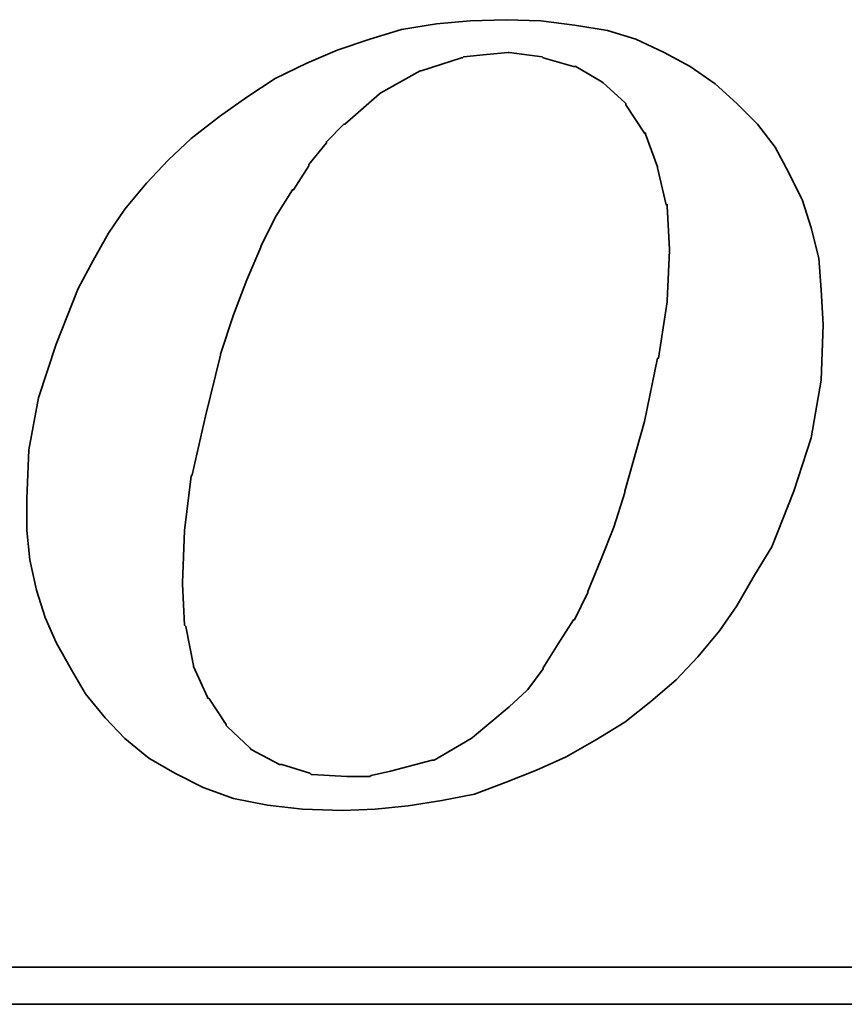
# Model space of a CAD drawing. Extents: x 29.2 to 128.2, y 42.4 to 105.2.
# Tile 42 of 48: x 115.7 to 116.8, y 74.4 to 75.7. Entities that reach past the tile are written whole.
import ezdxf

# ---------------------------------------------------------------- set-up
doc = ezdxf.new("R2010")
doc.units = 0
doc.header["$MEASUREMENT"] = 0
doc.layers.add('DIM', color=4, linetype='CONTINUOUS')
doc.layers.add('layer 1', color=7, linetype='CONTINUOUS')

# ---------------------------------------------------------------- blocks, each defined once
blk = doc.blocks.new('TBI MOTION logo(完整正式版)')
at = {"layer": 'layer 1', "color": 22, "lineweight": 35}
for points, knots in [([(35.79625, -6.98375), (35.79625, -6.98375), (36.23125, -7.43875), (36.23125, -7.43875), (36.23125, -7.43875), (36.23125, -7.43875), (36.75625, -7.87125), (36.75625, -7.87125), (36.75625, -7.87125), (36.75625, -7.87125), (37.33125, -8.20375), (37.33125, -8.20375), (37.33125, -8.20375), (37.33125, -8.20375), (37.95625, -8.51875), (37.95625, -8.51875), (37.95625, -8.51875), (37.95625, -8.51875), (38.62625, -8.75875), (38.62625, -8.75875), (38.62625, -8.75875), (38.62625, -8.75875), (39.37125, -8.90375), (39.37125, -8.90375), (39.37125, -8.90375), (39.37125, -8.90375), (40.14125, -8.99875), (40.14125, -8.99875), (40.14125, -8.99875), (40.14125, -8.99875), (41.02625, -9.02375), (41.02625, -9.02375), (41.02625, -9.02375), (41.02625, -9.02375), (41.74625, -8.99875), (41.74625, -8.99875), (41.74625, -8.99875), (41.74625, -8.99875), (42.46625, -8.92375), (42.46625, -8.92375), (42.46625, -8.92375), (42.46625, -8.92375), (43.21125, -8.80625), (43.21125, -8.80625), (43.21125, -8.80625), (43.21125, -8.80625), (43.93125, -8.66375), (43.93125, -8.66375), (43.93125, -8.66375), (43.93125, -8.66375), (44.62625, -8.39875), (44.62625, -8.39875), (44.62625, -8.39875), (44.62625, -8.39875), (45.29625, -8.13375), (45.29625, -8.13375), (45.29625, -8.13375), (45.29625, -8.13375), (45.94625, -7.84375), (45.94625, -7.84375), (45.94625, -7.84375), (45.94625, -7.84375), (46.61625, -7.46375), (46.61625, -7.46375), (46.61625, -7.46375), (46.61625, -7.46375), (47.24125, -7.07875), (47.24125, -7.07875), (47.24125, -7.07875), (47.24125, -7.07875), (47.81625, -6.62375), (47.81625, -6.62375), (47.81625, -6.62375), (47.81625, -6.62375), (48.36875, -6.14375), (48.36875, -6.14375), (48.36875, -6.14375), (48.36875, -6.14375), (48.84625, -5.64125), (48.84625, -5.64125), (48.84625, -5.64125), (48.84625, -5.64125), (49.32625, -5.06375), (49.32625, -5.06375), (49.32625, -5.06375), (49.32625, -5.06375), (49.71125, -4.51374), (49.71125, -4.51374), (49.71125, -4.51374), (49.71125, -4.51374), (50.09625, -3.83874), (50.09625, -3.83874), (50.09625, -3.83874), (50.09625, -3.83874), (50.48125, -3.21374), (50.48125, -3.21374), (50.48125, -3.21374), (50.48125, -3.21374), (50.96125, -1.99125), (50.96125, -1.99125), (50.96125, -1.99125), (50.96125, -1.99125), (51.34375, -0.81875), (51.34375, -0.81875), (51.34375, -0.81875), (51.34375, -0.81875), (51.56125, 0.45624), (51.56125, 0.45624), (51.56125, 0.45624), (51.56125, 0.45624), (51.60625, 1.67624), (51.60625, 1.67624), (51.60625, 1.67624), (51.60625, 1.67624), (51.56125, 2.44625), (51.56125, 2.44625), (51.56125, 2.44625), (51.56125, 2.44625), (51.51125, 3.14125), (51.51125, 3.14125), (51.51125, 3.14125), (51.51125, 3.14125), (51.34375, 3.81125), (51.34375, 3.81125), (51.34375, 3.81125), (51.34375, 3.81125), (51.15125, 4.41125), (51.15125, 4.41125), (51.15125, 4.41125), (51.15125, 4.41125), (50.86125, 5.01125), (50.86125, 5.01125), (50.86125, 5.01125), (50.86125, 5.01125), (50.55125, 5.58875), (50.55125, 5.58875), (50.55125, 5.58875), (50.55125, 5.58875), (50.16625, 6.09125), (50.16625, 6.09125), (50.16625, 6.09125), (50.16625, 6.09125), (49.71125, 6.54875), (49.71125, 6.54875), (49.71125, 6.54875), (49.71125, 6.54875), (49.23125, 6.98125), (49.23125, 6.98125), (49.23125, 6.98125), (49.23125, 6.98125), (48.67875, 7.36625), (48.67875, 7.36625), (48.67875, 7.36625), (48.67875, 7.36625), (48.10375, 7.67625), (48.10375, 7.67625), (48.10375, 7.67625), (48.10375, 7.67625), (47.48125, 7.96375), (47.48125, 7.96375), (47.48125, 7.96375), (47.48125, 7.96375), (46.85625, 8.15625), (46.85625, 8.15625), (46.85625, 8.15625), (46.85625, 8.15625), (46.13625, 8.27624), (46.13625, 8.27624), (46.13625, 8.27624), (46.13625, 8.27624), (45.39125, 8.37125), (45.39125, 8.37125), (45.39125, 8.37125), (45.39125, 8.37125), (44.62625, 8.39624), (44.62625, 8.39624), (44.62625, 8.39624), (44.62625, 8.39624), (43.83625, 8.37125), (43.83625, 8.37125), (43.83625, 8.37125), (43.83625, 8.37125), (43.09125, 8.30125), (43.09125, 8.30125), (43.09125, 8.30125), (43.09125, 8.30125), (42.32125, 8.18125), (42.32125, 8.18125), (42.32125, 8.18125), (42.32125, 8.18125), (41.62875, 7.96375), (41.62875, 7.96375), (41.62875, 7.96375), (41.62875, 7.96375), (40.90625, 7.72625), (40.90625, 7.72625), (40.90625, 7.72625), (40.90625, 7.72625), (40.23624, 7.43625), (40.23624, 7.43625), (40.23624, 7.43625), (40.23624, 7.43625), (39.54124, 7.10125), (39.54124, 7.10125), (39.54124, 7.10125), (39.54124, 7.10125), (38.91625, 6.69125), (38.91625, 6.69125), (38.91625, 6.69125), (38.91625, 6.69125), (38.31625, 6.26125), (38.31625, 6.26125), (38.31625, 6.26125), (38.31625, 6.26125), (37.69125, 5.78125), (37.69125, 5.78125), (37.69125, 5.78125), (37.69125, 5.78125), (37.18625, 5.30125), (37.18625, 5.30125), (37.18625, 5.30125), (37.18625, 5.30125), (36.70625, 4.79624), (36.70625, 4.79624), (36.70625, 4.79624), (36.70625, 4.79624), (36.23125, 4.22125), (36.23125, 4.22125), (36.23125, 4.22125), (36.23125, 4.22125), (35.87124, 3.69375), (35.87124, 3.69375), (35.87124, 3.69375), (35.87124, 3.69375), (35.53125, 3.09125), (35.53125, 3.09125), (35.53125, 3.09125), (35.53125, 3.09125), (35.19875, 2.47125), (35.19875, 2.47125), (35.19875, 2.47125), (35.19875, 2.47125), (34.71625, 1.24625), (34.71625, 1.24625), (34.71625, 1.24625), (34.71625, 1.24625), (34.33125, 0.06874), (34.33125, 0.06874), (34.33125, 0.06874), (34.33125, 0.06874), (34.11625, -1.07875), (34.11625, -1.07875), (34.11625, -1.07875), (34.11625, -1.07875), (34.07125, -2.15875), (34.07125, -2.15875), (34.07125, -2.15875), (34.07125, -2.15875), (34.07125, -2.85375), (34.07125, -2.85375), (34.07125, -2.85375), (34.07125, -2.85375), (34.14125, -3.50375), (34.14125, -3.50375), (34.14125, -3.50375), (34.14125, -3.50375), (34.28625, -4.17375), (34.28625, -4.17375), (34.28625, -4.17375), (34.28625, -4.17375), (34.47625, -4.77624), (34.47625, -4.77624), (34.47625, -4.77624), (34.47625, -4.77624), (34.71625, -5.32625), (34.71625, -5.32625), (34.71625, -5.32625), (34.71625, -5.32625), (35.05375, -5.92875), (35.05375, -5.92875), (35.05375, -5.92875), (35.05375, -5.92875), (35.36375, -6.45375), (35.36375, -6.45375), (35.36375, -6.45375), (35.36375, -6.45375), (35.79625, -6.98375), (35.79625, -6.98375)], [0, 0, 0, 0, 0.01388889, 0.01388889, 0.01388889, 0.01388889, 0.02777778, 0.02777778, 0.02777778, 0.02777778, 0.04166667, 0.04166667, 0.04166667, 0.04166667, 0.05555556, 0.05555556, 0.05555556, 0.05555556, 0.06944444, 0.06944444, 0.06944444, 0.06944444, 0.08333333, 0.08333333, 0.08333333, 0.08333333, 0.09722222, 0.09722222, 0.09722222, 0.09722222, 0.11111111, 0.11111111, 0.11111111, 0.11111111, 0.125, 0.125, 0.125, 0.125, 0.13888889, 0.13888889, 0.13888889, 0.13888889, 0.15277778, 0.15277778, 0.15277778, 0.15277778, 0.16666667, 0.16666667, 0.16666667, 0.16666667, 0.18055556, 0.18055556, 0.18055556, 0.18055556, 0.19444444, 0.19444444, 0.19444444, 0.19444444, 0.20833333, 0.20833333, 0.20833333, 0.20833333, 0.22222222, 0.22222222, 0.22222222, 0.22222222, 0.23611111, 0.23611111, 0.23611111, 0.23611111, 0.25, 0.25, 0.25, 0.25, 0.26388889, 0.26388889, 0.26388889, 0.26388889, 0.27777778, 0.27777778, 0.27777778, 0.27777778, 0.29166667, 0.29166667, 0.29166667, 0.29166667, 0.30555556, 0.30555556, 0.30555556, 0.30555556, 0.31944444, 0.31944444, 0.31944444, 0.31944444, 0.33333333, 0.33333333, 0.33333333, 0.33333333, 0.34722222, 0.34722222, 0.34722222, 0.34722222, 0.36111111, 0.36111111, 0.36111111, 0.36111111, 0.375, 0.375, 0.375, 0.375, 0.38888889, 0.38888889, 0.38888889, 0.38888889, 0.40277778, 0.40277778, 0.40277778, 0.40277778, 0.41666667, 0.41666667, 0.41666667, 0.41666667, 0.43055556, 0.43055556, 0.43055556, 0.43055556, 0.44444444, 0.44444444, 0.44444444, 0.44444444, 0.45833333, 0.45833333, 0.45833333, 0.45833333, 0.47222222, 0.47222222, 0.47222222, 0.47222222, 0.48611111, 0.48611111, 0.48611111, 0.48611111, 0.5, 0.5, 0.5, 0.5, 0.51388889, 0.51388889, 0.51388889, 0.51388889, 0.52777778, 0.52777778, 0.52777778, 0.52777778, 0.54166667, 0.54166667, 0.54166667, 0.54166667, 0.55555556, 0.55555556, 0.55555556, 0.55555556, 0.56944444, 0.56944444, 0.56944444, 0.56944444, 0.58333333, 0.58333333, 0.58333333, 0.58333333, 0.59722222, 0.59722222, 0.59722222, 0.59722222, 0.61111111, 0.61111111, 0.61111111, 0.61111111, 0.625, 0.625, 0.625, 0.625, 0.63888889, 0.63888889, 0.63888889, 0.63888889, 0.65277778, 0.65277778, 0.65277778, 0.65277778, 0.66666667, 0.66666667, 0.66666667, 0.66666667, 0.68055556, 0.68055556, 0.68055556, 0.68055556, 0.69444444, 0.69444444, 0.69444444, 0.69444444, 0.70833333, 0.70833333, 0.70833333, 0.70833333, 0.72222222, 0.72222222, 0.72222222, 0.72222222, 0.73611111, 0.73611111, 0.73611111, 0.73611111, 0.75, 0.75, 0.75, 0.75, 0.76388889, 0.76388889, 0.76388889, 0.76388889, 0.77777778, 0.77777778, 0.77777778, 0.77777778, 0.79166667, 0.79166667, 0.79166667, 0.79166667, 0.80555556, 0.80555556, 0.80555556, 0.80555556, 0.81944444, 0.81944444, 0.81944444, 0.81944444, 0.83333333, 0.83333333, 0.83333333, 0.83333333, 0.84722222, 0.84722222, 0.84722222, 0.84722222, 0.86111111, 0.86111111, 0.86111111, 0.86111111, 0.875, 0.875, 0.875, 0.875, 0.88888889, 0.88888889, 0.88888889, 0.88888889, 0.90277778, 0.90277778, 0.90277778, 0.90277778, 0.91666667, 0.91666667, 0.91666667, 0.91666667, 0.93055556, 0.93055556, 0.93055556, 0.93055556, 0.94444444, 0.94444444, 0.94444444, 0.94444444, 0.95833333, 0.95833333, 0.95833333, 0.95833333, 0.97222222, 0.97222222, 0.97222222, 0.97222222, 0.98611111, 0.98611111, 0.98611111, 0.98611111, 1, 1, 1, 1]), ([(38.33875, 1.03124), (38.33875, 1.03124), (38.62625, 1.89625), (38.62625, 1.89625), (38.62625, 1.89625), (38.62625, 1.89625), (38.91625, 2.66375), (38.91625, 2.66375), (38.91625, 2.66375), (38.91625, 2.66375), (39.22625, 3.38125), (39.22625, 3.38125), (39.22625, 3.38125), (39.22625, 3.38125), (39.22625, 3.40624), (39.22625, 3.40624), (39.22625, 3.40624), (39.22625, 3.40624), (39.56124, 4.07624), (39.56124, 4.07624), (39.56124, 4.07624), (39.56124, 4.07624), (39.92125, 4.65125), (39.92125, 4.65125), (39.92125, 4.65125), (39.92125, 4.65125), (39.94625, 4.65125), (39.94625, 4.65125), (39.94625, 4.65125), (39.94625, 4.65125), (40.28125, 5.17875), (40.28125, 5.17875), (40.28125, 5.17875), (40.28125, 5.17875), (40.28125, 5.20375), (40.28125, 5.20375), (40.28125, 5.20375), (40.28125, 5.20375), (40.66875, 5.68625), (40.66875, 5.68625), (40.66875, 5.68625), (40.66875, 5.68625), (40.66875, 5.70625), (40.66875, 5.70625), (40.66875, 5.70625), (40.66875, 5.70625), (41.05124, 6.09125), (41.05124, 6.09125), (41.05124, 6.09125), (41.05124, 6.09125), (41.07625, 6.09125), (41.07625, 6.09125), (41.07625, 6.09125), (41.07625, 6.09125), (41.84125, 6.76625), (41.84125, 6.76625), (41.84125, 6.76625), (41.84125, 6.76625), (41.86625, 6.78625), (41.86625, 6.78625), (41.86625, 6.78625), (41.86625, 6.78625), (42.73125, 7.26624), (42.73125, 7.26624), (42.73125, 7.26624), (42.73125, 7.26624), (42.75625, 7.26624), (42.75625, 7.26624), (42.75625, 7.26624), (42.75625, 7.26624), (43.18625, 7.41125), (43.18625, 7.41125), (43.18625, 7.41125), (43.18625, 7.41125), (43.64125, 7.55625), (43.64125, 7.55625), (43.64125, 7.55625), (43.64125, 7.55625), (43.66625, 7.55625), (43.66625, 7.55625), (43.66625, 7.55625), (43.66625, 7.55625), (43.69125, 7.58124), (43.69125, 7.58124), (43.69125, 7.58124), (43.69125, 7.58124), (44.19125, 7.62625), (44.19125, 7.62625), (44.19125, 7.62625), (44.19125, 7.62625), (44.67125, 7.67625), (44.67125, 7.67625), (44.67125, 7.67625), (44.67125, 7.67625), (44.69625, 7.67625), (44.69625, 7.67625), (44.69625, 7.67625), (44.69625, 7.67625), (45.41875, 7.58124), (45.41875, 7.58124), (45.41875, 7.58124), (45.41875, 7.58124), (45.44125, 7.55625), (45.44125, 7.55625), (45.44125, 7.55625), (45.44125, 7.55625), (46.11125, 7.36625), (46.11125, 7.36625), (46.11125, 7.36625), (46.11125, 7.36625), (46.13625, 7.36625), (46.13625, 7.36625), (46.13625, 7.36625), (46.13625, 7.36625), (46.15875, 7.36625), (46.15875, 7.36625), (46.15875, 7.36625), (46.15875, 7.36625), (46.73625, 7.02624), (46.73625, 7.02624), (46.73625, 7.02624), (46.73625, 7.02624), (46.76125, 7.00624), (46.76125, 7.00624), (46.76125, 7.00624), (46.76125, 7.00624), (47.24125, 6.57124), (47.24125, 6.57124), (47.24125, 6.57124), (47.24125, 6.57124), (47.26625, 6.54875), (47.26625, 6.54875), (47.26625, 6.54875), (47.26625, 6.54875), (47.26625, 6.52375), (47.26625, 6.52375), (47.26625, 6.52375), (47.26625, 6.52375), (47.67375, 5.89875), (47.67375, 5.89875), (47.67375, 5.89875), (47.67375, 5.89875), (47.69625, 5.89875), (47.69625, 5.89875), (47.69625, 5.89875), (47.69625, 5.89875), (47.69625, 5.87625), (47.69625, 5.87625), (47.69625, 5.87625), (47.69625, 5.87625), (47.96125, 5.15625), (47.96125, 5.15625), (47.96125, 5.15625), (47.96125, 5.15625), (47.96125, 5.13125), (47.96125, 5.13125), (47.96125, 5.13125), (47.96125, 5.13125), (48.15125, 4.31875), (48.15125, 4.31875), (48.15125, 4.31875), (48.15125, 4.31875), (48.17625, 4.31875), (48.17625, 4.31875), (48.17625, 4.31875), (48.17625, 4.31875), (48.17625, 4.29125), (48.17625, 4.29125), (48.17625, 4.29125), (48.17625, 4.29125), (48.22625, 3.33125), (48.22625, 3.33125), (48.22625, 3.33125), (48.22625, 3.33125), (48.22625, 3.30875), (48.22625, 3.30875), (48.22625, 3.30875), (48.22625, 3.30875), (48.17625, 2.20624), (48.17625, 2.20624), (48.17625, 2.20624), (48.17625, 2.20624), (48.17625, 2.18124), (48.17625, 2.18124), (48.17625, 2.18124), (48.17625, 2.18124), (47.98375, 0.93624), (47.98375, 0.93624), (47.98375, 0.93624), (47.98375, 0.93624), (47.96125, 0.93624), (47.96125, 0.93624), (47.96125, 0.93624), (47.96125, 0.93624), (47.67375, -0.45874), (47.67375, -0.45874), (47.67375, -0.45874), (47.67375, -0.45874), (47.24125, -1.99125), (47.24125, -1.99125), (47.24125, -1.99125), (47.24125, -1.99125), (47.24125, -2.01874), (47.24125, -2.01874), (47.24125, -2.01874), (47.24125, -2.01874), (47.00125, -2.78375), (47.00125, -2.78375), (47.00125, -2.78375), (47.00125, -2.78375), (46.71125, -3.50375), (46.71125, -3.50375), (46.71125, -3.50375), (46.71125, -3.50375), (46.42625, -4.19875), (46.42625, -4.19875), (46.42625, -4.19875), (46.42625, -4.19875), (46.42625, -4.22375), (46.42625, -4.22375), (46.42625, -4.22375), (46.42625, -4.22375), (46.13625, -4.82374), (46.13625, -4.82374), (46.13625, -4.82374), (46.13625, -4.82374), (46.11125, -4.82374), (46.11125, -4.82374), (46.11125, -4.82374), (46.11125, -4.82374), (45.77625, -5.35125), (45.77625, -5.35125), (45.77625, -5.35125), (45.77625, -5.35125), (45.44125, -5.87875), (45.44125, -5.87875), (45.44125, -5.87875), (45.44125, -5.87875), (45.44125, -5.90375), (45.44125, -5.90375), (45.44125, -5.90375), (45.44125, -5.90375), (45.10625, -6.35875), (45.10625, -6.35875), (45.10625, -6.35875), (45.10625, -6.35875), (45.08125, -6.38375), (45.08125, -6.38375), (45.08125, -6.38375), (45.08125, -6.38375), (44.69625, -6.74375), (44.69625, -6.74375), (44.69625, -6.74375), (44.69625, -6.74375), (43.88375, -7.41625), (43.88375, -7.41625), (43.88375, -7.41625), (43.88375, -7.41625), (43.85625, -7.43875), (43.85625, -7.43875), (43.85625, -7.43875), (43.85625, -7.43875), (43.04125, -7.91875), (43.04125, -7.91875), (43.04125, -7.91875), (43.04125, -7.91875), (43.01625, -7.91875), (43.01625, -7.91875), (43.01625, -7.91875), (43.01625, -7.91875), (42.99625, -7.91875), (42.99625, -7.91875), (42.99625, -7.91875), (42.99625, -7.91875), (42.08125, -8.15875), (42.08125, -8.15875), (42.08125, -8.15875), (42.08125, -8.15875), (41.65125, -8.25625), (41.65125, -8.25625), (41.65125, -8.25625), (41.65125, -8.25625), (41.62875, -8.27875), (41.62875, -8.27875), (41.62875, -8.27875), (41.62875, -8.27875), (41.60125, -8.27875), (41.60125, -8.27875), (41.60125, -8.27875), (41.60125, -8.27875), (41.12125, -8.27875), (41.12125, -8.27875), (41.12125, -8.27875), (41.12125, -8.27875), (40.35624, -8.23125), (40.35624, -8.23125), (40.35624, -8.23125), (40.35624, -8.23125), (40.33125, -8.23125), (40.33125, -8.23125), (40.33125, -8.23125), (40.33125, -8.23125), (40.30625, -8.20375), (40.30625, -8.20375), (40.30625, -8.20375), (40.30625, -8.20375), (39.68375, -8.01375), (39.68375, -8.01375), (39.68375, -8.01375), (39.68375, -8.01375), (39.66124, -8.01375), (39.66124, -8.01375), (39.66124, -8.01375), (39.66124, -8.01375), (39.63625, -8.01375), (39.63625, -8.01375), (39.63625, -8.01375), (39.63625, -8.01375), (39.01125, -7.67875), (39.01125, -7.67875), (39.01125, -7.67875), (39.01125, -7.67875), (38.98875, -7.65375), (38.98875, -7.65375), (38.98875, -7.65375), (38.98875, -7.65375), (38.48625, -7.17375), (38.48625, -7.17375), (38.48625, -7.17375), (38.48625, -7.17375), (38.45875, -7.14875), (38.45875, -7.14875), (38.45875, -7.14875), (38.45875, -7.14875), (38.45875, -7.12875), (38.45875, -7.12875), (38.45875, -7.12875), (38.45875, -7.12875), (38.07625, -6.54875), (38.07625, -6.54875), (38.07625, -6.54875), (38.07625, -6.54875), (38.05125, -6.54875), (38.05125, -6.54875), (38.05125, -6.54875), (38.05125, -6.54875), (38.05125, -6.52875), (38.05125, -6.52875), (38.05125, -6.52875), (38.05125, -6.52875), (37.74125, -5.85375), (37.74125, -5.85375), (37.74125, -5.85375), (37.74125, -5.85375), (37.74125, -5.82875), (37.74125, -5.82875), (37.74125, -5.82875), (37.74125, -5.82875), (37.57375, -4.96875), (37.57375, -4.96875), (37.57375, -4.96875), (37.57375, -4.96875), (37.54625, -4.94375), (37.54625, -4.94375), (37.54625, -4.94375), (37.54625, -4.94375), (37.50125, -4.03375), (37.50125, -4.03375), (37.50125, -4.03375), (37.50125, -4.03375), (37.50125, -4.00875), (37.50125, -4.00875), (37.50125, -4.00875), (37.50125, -4.00875), (37.54625, -2.85375), (37.54625, -2.85375), (37.54625, -2.85375), (37.54625, -2.85375), (37.69125, -1.65875), (37.69125, -1.65875), (37.69125, -1.65875), (37.69125, -1.65875), (37.71624, -1.63375), (37.71624, -1.63375), (37.71624, -1.63375), (37.71624, -1.63375), (38.00375, -0.33875), (38.00375, -0.33875), (38.00375, -0.33875), (38.00375, -0.33875), (38.33875, 1.00624), (38.33875, 1.00624), (38.33875, 1.00624), (38.33875, 1.00624), (38.33875, 1.03124), (38.33875, 1.03124)], [0, 0, 0, 0, 0.01010101, 0.01010101, 0.01010101, 0.01010101, 0.02020202, 0.02020202, 0.02020202, 0.02020202, 0.03030303, 0.03030303, 0.03030303, 0.03030303, 0.04040404, 0.04040404, 0.04040404, 0.04040404, 0.05050505, 0.05050505, 0.05050505, 0.05050505, 0.06060606, 0.06060606, 0.06060606, 0.06060606, 0.07070707, 0.07070707, 0.07070707, 0.07070707, 0.08080808, 0.08080808, 0.08080808, 0.08080808, 0.09090909, 0.09090909, 0.09090909, 0.09090909, 0.1010101, 0.1010101, 0.1010101, 0.1010101, 0.11111111, 0.11111111, 0.11111111, 0.11111111, 0.12121212, 0.12121212, 0.12121212, 0.12121212, 0.13131313, 0.13131313, 0.13131313, 0.13131313, 0.14141414, 0.14141414, 0.14141414, 0.14141414, 0.15151515, 0.15151515, 0.15151515, 0.15151515, 0.16161616, 0.16161616, 0.16161616, 0.16161616, 0.17171717, 0.17171717, 0.17171717, 0.17171717, 0.18181818, 0.18181818, 0.18181818, 0.18181818, 0.19191919, 0.19191919, 0.19191919, 0.19191919, 0.2020202, 0.2020202, 0.2020202, 0.2020202, 0.21212121, 0.21212121, 0.21212121, 0.21212121, 0.22222222, 0.22222222, 0.22222222, 0.22222222, 0.23232323, 0.23232323, 0.23232323, 0.23232323, 0.24242424, 0.24242424, 0.24242424, 0.24242424, 0.25252525, 0.25252525, 0.25252525, 0.25252525, 0.26262626, 0.26262626, 0.26262626, 0.26262626, 0.27272727, 0.27272727, 0.27272727, 0.27272727, 0.28282828, 0.28282828, 0.28282828, 0.28282828, 0.29292929, 0.29292929, 0.29292929, 0.29292929, 0.3030303, 0.3030303, 0.3030303, 0.3030303, 0.31313131, 0.31313131, 0.31313131, 0.31313131, 0.32323232, 0.32323232, 0.32323232, 0.32323232, 0.33333333, 0.33333333, 0.33333333, 0.33333333, 0.34343434, 0.34343434, 0.34343434, 0.34343434, 0.35353535, 0.35353535, 0.35353535, 0.35353535, 0.36363636, 0.36363636, 0.36363636, 0.36363636, 0.37373737, 0.37373737, 0.37373737, 0.37373737, 0.38383838, 0.38383838, 0.38383838, 0.38383838, 0.39393939, 0.39393939, 0.39393939, 0.39393939, 0.4040404, 0.4040404, 0.4040404, 0.4040404, 0.41414141, 0.41414141, 0.41414141, 0.41414141, 0.42424242, 0.42424242, 0.42424242, 0.42424242, 0.43434343, 0.43434343, 0.43434343, 0.43434343, 0.44444444, 0.44444444, 0.44444444, 0.44444444, 0.45454545, 0.45454545, 0.45454545, 0.45454545, 0.46464646, 0.46464646, 0.46464646, 0.46464646, 0.47474747, 0.47474747, 0.47474747, 0.47474747, 0.48484848, 0.48484848, 0.48484848, 0.48484848, 0.49494949, 0.49494949, 0.49494949, 0.49494949, 0.50505051, 0.50505051, 0.50505051, 0.50505051, 0.51515152, 0.51515152, 0.51515152, 0.51515152, 0.52525253, 0.52525253, 0.52525253, 0.52525253, 0.53535354, 0.53535354, 0.53535354, 0.53535354, 0.54545455, 0.54545455, 0.54545455, 0.54545455, 0.55555556, 0.55555556, 0.55555556, 0.55555556, 0.56565657, 0.56565657, 0.56565657, 0.56565657, 0.57575758, 0.57575758, 0.57575758, 0.57575758, 0.58585859, 0.58585859, 0.58585859, 0.58585859, 0.5959596, 0.5959596, 0.5959596, 0.5959596, 0.60606061, 0.60606061, 0.60606061, 0.60606061, 0.61616162, 0.61616162, 0.61616162, 0.61616162, 0.62626263, 0.62626263, 0.62626263, 0.62626263, 0.63636364, 0.63636364, 0.63636364, 0.63636364, 0.64646465, 0.64646465, 0.64646465, 0.64646465, 0.65656566, 0.65656566, 0.65656566, 0.65656566, 0.66666667, 0.66666667, 0.66666667, 0.66666667, 0.67676768, 0.67676768, 0.67676768, 0.67676768, 0.68686869, 0.68686869, 0.68686869, 0.68686869, 0.6969697, 0.6969697, 0.6969697, 0.6969697, 0.70707071, 0.70707071, 0.70707071, 0.70707071, 0.71717172, 0.71717172, 0.71717172, 0.71717172, 0.72727273, 0.72727273, 0.72727273, 0.72727273, 0.73737374, 0.73737374, 0.73737374, 0.73737374, 0.74747475, 0.74747475, 0.74747475, 0.74747475, 0.75757576, 0.75757576, 0.75757576, 0.75757576, 0.76767677, 0.76767677, 0.76767677, 0.76767677, 0.77777778, 0.77777778, 0.77777778, 0.77777778, 0.78787879, 0.78787879, 0.78787879, 0.78787879, 0.7979798, 0.7979798, 0.7979798, 0.7979798, 0.80808081, 0.80808081, 0.80808081, 0.80808081, 0.81818182, 0.81818182, 0.81818182, 0.81818182, 0.82828283, 0.82828283, 0.82828283, 0.82828283, 0.83838384, 0.83838384, 0.83838384, 0.83838384, 0.84848485, 0.84848485, 0.84848485, 0.84848485, 0.85858586, 0.85858586, 0.85858586, 0.85858586, 0.86868687, 0.86868687, 0.86868687, 0.86868687, 0.87878788, 0.87878788, 0.87878788, 0.87878788, 0.88888889, 0.88888889, 0.88888889, 0.88888889, 0.8989899, 0.8989899, 0.8989899, 0.8989899, 0.90909091, 0.90909091, 0.90909091, 0.90909091, 0.91919192, 0.91919192, 0.91919192, 0.91919192, 0.92929293, 0.92929293, 0.92929293, 0.92929293, 0.93939394, 0.93939394, 0.93939394, 0.93939394, 0.94949495, 0.94949495, 0.94949495, 0.94949495, 0.95959596, 0.95959596, 0.95959596, 0.95959596, 0.96969697, 0.96969697, 0.96969697, 0.96969697, 0.97979798, 0.97979798, 0.97979798, 0.97979798, 0.98989899, 0.98989899, 0.98989899, 0.98989899, 1, 1, 1, 1]), ([(75.90875, -9.47875), (75.90875, -9.47875), (75.90875, -12.28625), (75.90875, -12.28625), (75.90875, -12.28625), (75.90875, -12.28625), (75.90875, -12.47875), (75.90875, -12.47875), (75.90875, -12.47875), (75.90875, -12.47875), (75.71625, -12.47875), (75.71625, -12.47875), (75.71625, -12.47875), (75.71625, -12.47875), (-88.32875, -12.47875), (-88.32875, -12.47875), (-88.32875, -12.47875), (-88.32875, -12.47875), (-88.32875, -13.29375), (-88.32875, -13.29375), (-88.32875, -13.29375), (-88.32875, -13.29375), (82.89125, -13.29375), (82.89125, -13.29375), (82.89125, -13.29375), (82.89125, -13.29375), (75.90875, -9.47875), (75.90875, -9.47875)], [0, 0, 0, 0, 0.14285714, 0.14285714, 0.14285714, 0.14285714, 0.28571429, 0.28571429, 0.28571429, 0.28571429, 0.42857143, 0.42857143, 0.42857143, 0.42857143, 0.57142857, 0.57142857, 0.57142857, 0.57142857, 0.71428571, 0.71428571, 0.71428571, 0.71428571, 0.85714286, 0.85714286, 0.85714286, 0.85714286, 1, 1, 1, 1])]:
    blk.add_open_spline(points, degree=3, knots=knots, dxfattribs=at)

msp = doc.modelspace()

# ---------------------------------------------------------------- block references
at = {"layer": 'DIM', "color": 7, "xscale": 0.0622559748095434, "yscale": 0.0622559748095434, "zscale": 0.0622559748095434}
msp.add_blockref('TBI MOTION logo(完整正式版)', (113.602, 75.1962), dxfattribs=at)

doc.saveas('drawing.dxf')
